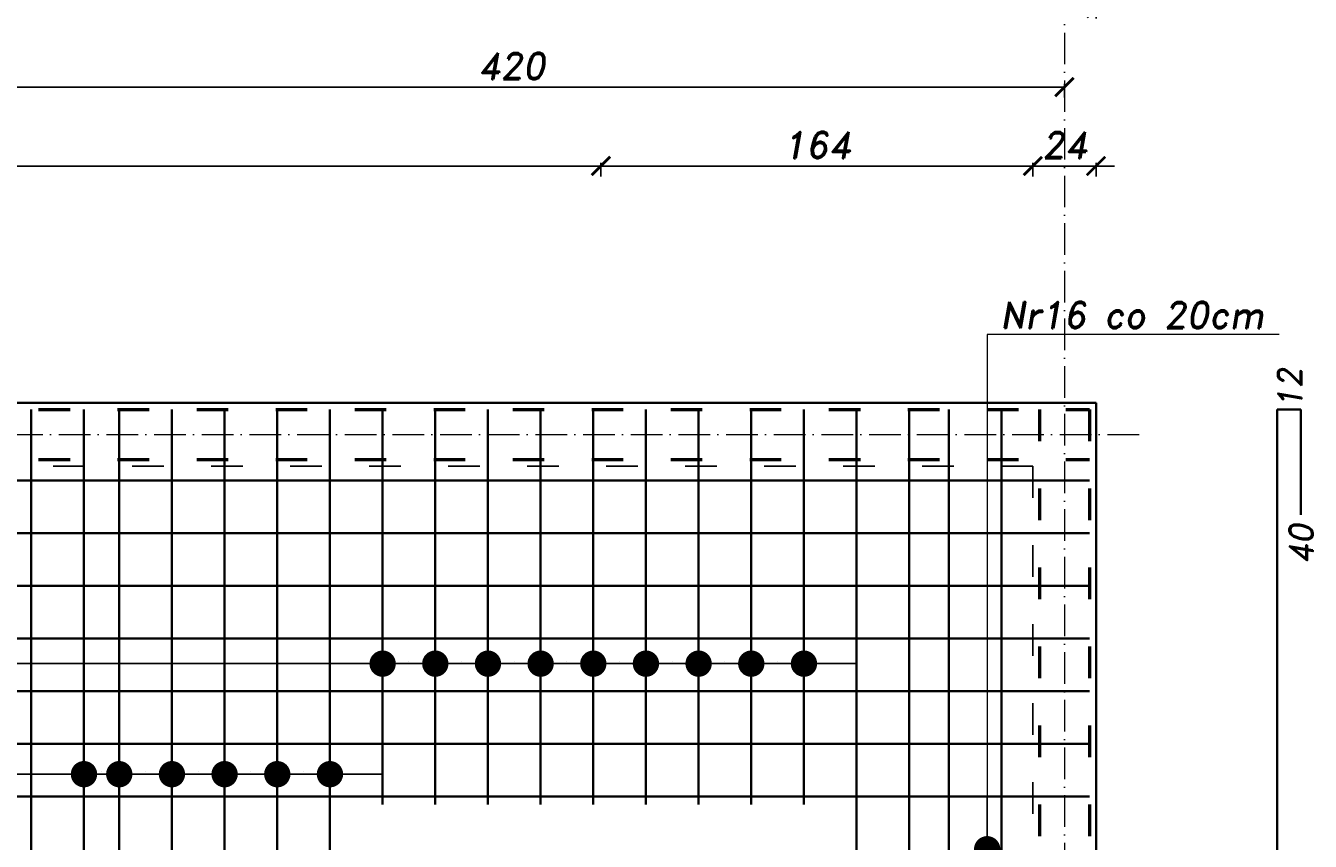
# Model space of a CAD drawing. Header units: millimetres. Extents: x 300938 to 312016, y 11971 to 20881.
# Tile 200 of 239: x 310354 to 310842, y 17345 to 17655. Entities that reach past the tile are written whole.
import ezdxf

# ---------------------------------------------------------------- set-up
doc = ezdxf.new("R2010")
doc.units = ezdxf.units.MM
doc.linetypes.add('ACAD_ISO03W100', pattern=[30, 12, -18])
doc.linetypes.add('ACAD_ISO10W100', pattern=[18, 12, -3, 0, -3])
for name, color, linetype, lineweight in [('konstrukcja', 3, 'Continuous', 35), ('konstrukcja wymiary', 1, 'Continuous', 13), ('opisy', 2, 'Continuous', 18), ('osie', 5, 'ACAD_ISO10W100', 13), ('zbrojenie', 4, 'Continuous', 50), ('zbrojenie płyty', 141, 'Continuous', 35)]:
    doc.layers.add(name, color=color, linetype=linetype, lineweight=lineweight)
doc.layers.add('przerywane', color=6, linetype='ACAD_ISO03W100')
doc.styles.add('KONSTRUKCJA', font='romand.shx', dxfattribs={"oblique": 10})
doc.styles.get("Standard").update_dxf_attribs({"font": 'romand.shx', "oblique": 10})
doc.dimstyles.new('150', dxfattribs={"dimtxt": 10, "dimasz": 7, "dimexe": 1.25, "dimexo": 0.625, "dimgap": 3, "dimtad": 1, "dimdec": 0, "dimrnd": 0.5, "dimtxsty": 'KONSTRUKCJA', "dimblk": 'ARCHTICK', "dimcen": 2.5, "dimadec": 0, "dimazin": 0, "dimtfac": 1, "dimtdec": 0, "dimtix": 1, "dimtmove": 0, "dimatfit": 3, "dimfxl": 4, "dimfxlon": 1, "dimarcsym": 0})
doc.dimstyles.new('kropki', dxfattribs={"dimtxt": 0.001, "dimasz": 10, "dimexe": 1.25, "dimexo": 0.625, "dimgap": 1, "dimtad": 1, "dimtxsty": 'Standard', "dimblk": 'DOT', "dimcen": 2.5, "dimadec": 0, "dimazin": 0, "dimtfac": 1, "dimtmove": 0, "dimatfit": 3, "dimfxl": 1, "dimfxlon": 1, "dimarcsym": 0})

# ---------------------------------------------------------------- blocks, each defined once
blk = doc.blocks.new('_ArchTick')
at = {"color": 0, "linetype": 'ByBlock', "lineweight": 13, "const_width": 0.15}
blk.add_lwpolyline([(-0.5, -0.5), (0.5, 0.5)], dxfattribs=at)
blk = doc.blocks.new('*D1312')
at = {"layer": 'Defpoints', "color": 0, "transparency": 16777216}
for p in [(310572.63, 17601.22), (309884.63, 16740.22), (310572.63, 16613.22)]:
    blk.add_point(p, dxfattribs=at)
at = {"layer": 'konstrukcja wymiary', "color": 0, "lineweight": -2, "transparency": 16777216}
for p, q in [((309884.63, 17597.22), (309884.63, 17602.47)), ((309884.63, 17601.22), (310572.63, 17601.22)), ((310572.63, 17597.22), (310572.63, 17602.47))]:
    blk.add_line(p, q, dxfattribs=at)
at = {"layer": 'konstrukcja wymiary', "color": 0, "lineweight": -2, "transparency": 16777216, "xscale": 7, "yscale": 7, "zscale": 7, "rotation": 180}
blk.add_blockref('_ArchTick', (309884.63, 17601.22), dxfattribs=at)
at = {"layer": 'konstrukcja wymiary', "color": 0, "lineweight": -2, "transparency": 16777216, "xscale": 7, "yscale": 7, "zscale": 7}
blk.add_blockref('_ArchTick', (310572.63, 17601.22), dxfattribs=at)
at = {"layer": 'konstrukcja wymiary', "color": 0, "transparency": 16777216, "insert": (310228.63, 17609.22), "char_height": 10, "attachment_point": 5, "style": 'KONSTRUKCJA'}
blk.add_mtext('688', dxfattribs=at)
blk = doc.blocks.new('*D1313')
at = {"layer": 'Defpoints', "color": 0, "transparency": 16777216}
for p in [(310736.63, 17601.22), (310572.63, 16613.22), (310736.63, 16613.22)]:
    blk.add_point(p, dxfattribs=at)
at = {"layer": 'konstrukcja wymiary', "color": 0, "lineweight": -2, "transparency": 16777216}
for p, q in [((310572.63, 17597.22), (310572.63, 17602.47)), ((310572.63, 17601.22), (310736.63, 17601.22)), ((310736.63, 17597.22), (310736.63, 17602.47))]:
    blk.add_line(p, q, dxfattribs=at)
at = {"layer": 'konstrukcja wymiary', "color": 0, "lineweight": -2, "transparency": 16777216, "xscale": 7, "yscale": 7, "zscale": 7, "rotation": 180}
blk.add_blockref('_ArchTick', (310572.63, 17601.22), dxfattribs=at)
at = {"layer": 'konstrukcja wymiary', "color": 0, "lineweight": -2, "transparency": 16777216, "xscale": 7, "yscale": 7, "zscale": 7}
blk.add_blockref('_ArchTick', (310736.63, 17601.22), dxfattribs=at)
at = {"layer": 'konstrukcja wymiary', "color": 0, "transparency": 16777216, "insert": (310654.63, 17609.22), "char_height": 10, "attachment_point": 5, "style": 'KONSTRUKCJA'}
blk.add_mtext('164', dxfattribs=at)
blk = doc.blocks.new('*D1314')
at = {"layer": 'Defpoints', "color": 0, "transparency": 16777216}
for p in [(310760.63, 17601.22), (310760.63, 17511.22), (310736.63, 16613.22)]:
    blk.add_point(p, dxfattribs=at)
at = {"layer": 'konstrukcja wymiary', "color": 0, "lineweight": -2, "transparency": 16777216}
for p, q in [((310736.63, 17601.22), (310729.63, 17601.22)), ((310736.63, 17597.22), (310736.63, 17602.47)), ((310736.63, 17601.22), (310760.63, 17601.22)), ((310760.63, 17597.22), (310760.63, 17602.47)), ((310760.63, 17601.22), (310767.63, 17601.22))]:
    blk.add_line(p, q, dxfattribs=at)
at = {"layer": 'konstrukcja wymiary', "color": 0, "lineweight": -2, "transparency": 16777216, "xscale": 7, "yscale": 7, "zscale": 7}
blk.add_blockref('_ArchTick', (310736.63, 17601.22), dxfattribs=at)
at = {"layer": 'konstrukcja wymiary', "color": 0, "lineweight": -2, "transparency": 16777216, "xscale": 7, "yscale": 7, "zscale": 7, "rotation": 180}
blk.add_blockref('_ArchTick', (310760.63, 17601.22), dxfattribs=at)
at = {"layer": 'konstrukcja wymiary', "color": 0, "transparency": 16777216, "insert": (310748.63, 17609.22), "char_height": 10, "attachment_point": 5, "style": 'KONSTRUKCJA'}
blk.add_mtext('24', dxfattribs=at)
blk = doc.blocks.new('*D1315')
at = {"layer": 'Defpoints', "color": 0, "transparency": 16777216}
for p in [(310328.63, 17631.22), (310328.63, 17511.22), (310748.63, 17511.22)]:
    blk.add_point(p, dxfattribs=at)
at = {"layer": 'konstrukcja wymiary', "color": 0, "lineweight": -2, "transparency": 16777216}
for p, q in [((310328.63, 17627.22), (310328.63, 17632.47)), ((310748.63, 17631.22), (310328.63, 17631.22)), ((310748.63, 17627.22), (310748.63, 17632.47))]:
    blk.add_line(p, q, dxfattribs=at)
at = {"layer": 'konstrukcja wymiary', "color": 0, "lineweight": -2, "transparency": 16777216, "xscale": 7, "yscale": 7, "zscale": 7, "rotation": 180}
blk.add_blockref('_ArchTick', (310328.63, 17631.22), dxfattribs=at)
at = {"layer": 'konstrukcja wymiary', "color": 0, "lineweight": -2, "transparency": 16777216, "xscale": 7, "yscale": 7, "zscale": 7}
blk.add_blockref('_ArchTick', (310748.63, 17631.22), dxfattribs=at)
at = {"layer": 'konstrukcja wymiary', "color": 0, "transparency": 16777216, "insert": (310538.63, 17639.22), "char_height": 10, "attachment_point": 5, "style": 'KONSTRUKCJA'}
blk.add_mtext('420', dxfattribs=at)
blk = doc.blocks.new('*D1321')
at = {"layer": 'Defpoints', "color": 0, "transparency": 16777216}
for p in [(310760.63, 17661.22), (308976.63, 17511.22), (310760.63, 17511.22)]:
    blk.add_point(p, dxfattribs=at)
at = {"layer": 'konstrukcja wymiary', "color": 0, "lineweight": -2, "transparency": 16777216}
for p, q in [((308976.63, 17657.22), (308976.63, 17662.47)), ((308976.63, 17661.22), (310760.63, 17661.22)), ((310760.63, 17657.22), (310760.63, 17662.47))]:
    blk.add_line(p, q, dxfattribs=at)
at = {"layer": 'konstrukcja wymiary', "color": 0, "lineweight": -2, "transparency": 16777216, "xscale": 7, "yscale": 7, "zscale": 7, "rotation": 180}
blk.add_blockref('_ArchTick', (308976.63, 17661.22), dxfattribs=at)
at = {"layer": 'konstrukcja wymiary', "color": 0, "lineweight": -2, "transparency": 16777216, "xscale": 7, "yscale": 7, "zscale": 7}
blk.add_blockref('_ArchTick', (310760.63, 17661.22), dxfattribs=at)
at = {"layer": 'konstrukcja wymiary', "color": 0, "transparency": 16777216, "insert": (309868.63, 17669.22), "char_height": 10, "attachment_point": 5, "style": 'KONSTRUKCJA'}
blk.add_mtext('1784', dxfattribs=at)
blk = doc.blocks.new('_Dot')
at = {"color": 0, "linetype": 'ByBlock', "lineweight": -2}
blk.add_line((-0.5, 0), (-1, 0), dxfattribs=at)
at = {"color": 0, "linetype": 'ByBlock', "const_width": 0.5}
blk.add_lwpolyline([(-0.25, 0, 1), (0.25, 0, 1)], format="xyb", close=True, dxfattribs=at)
blk = doc.blocks.new('*D1772')
at = {"layer": 'Defpoints', "color": 0, "transparency": 16777216}
for p in [(310704.71, 17341.72), (310704.71, 17321.72), (310719.29, 17321.72)]:
    blk.add_point(p, dxfattribs=at)
at = {"layer": 'konstrukcja wymiary', "color": 0, "lineweight": -2, "transparency": 16777216}
for p, q in [((310719.29, 17351.72), (310719.29, 17361.72)), ((310718.29, 17341.72), (310720.54, 17341.72)), ((310719.29, 17341.72), (310719.29, 17321.72)), ((310718.29, 17321.72), (310720.54, 17321.72)), ((310719.29, 17311.72), (310719.29, 17301.72))]:
    blk.add_line(p, q, dxfattribs=at)
at = {"layer": 'konstrukcja wymiary', "color": 0, "lineweight": -2, "transparency": 16777216, "xscale": 10, "yscale": 10, "zscale": 10}
for p, rotation in [((310719.29, 17341.72), 270), ((310719.29, 17321.72), 90)]:
    blk.add_blockref('_Dot', p, dxfattribs=dict(at, rotation=rotation))
at = {"layer": 'konstrukcja wymiary', "color": 0, "transparency": 16777216, "insert": (310718.29, 17331.72), "char_height": 0.001, "attachment_point": 5, "rotation": 90}
blk.add_mtext('20', dxfattribs=at)
blk = doc.blocks.new('*D1931')
at = {"layer": 'Defpoints', "color": 0, "transparency": 16777216}
for p in [(310376.34, 17401.72), (309360.92, 17379.72), (310376.34, 17370.23)]:
    blk.add_point(p, dxfattribs=at)
at = {"layer": 'konstrukcja wymiary', "color": 0, "lineweight": -2, "transparency": 16777216}
for p, q in [((309360.92, 17371.23), (309360.92, 17368.98)), ((309370.92, 17370.23), (310366.34, 17370.23)), ((310376.34, 17371.23), (310376.34, 17368.98))]:
    blk.add_line(p, q, dxfattribs=at)
at = {"layer": 'konstrukcja wymiary', "color": 0, "lineweight": -2, "transparency": 16777216, "xscale": 10, "yscale": 10, "zscale": 10, "rotation": 180}
blk.add_blockref('_Dot', (309360.92, 17370.23), dxfattribs=at)
at = {"layer": 'konstrukcja wymiary', "color": 0, "lineweight": -2, "transparency": 16777216, "xscale": 10, "yscale": 10, "zscale": 10}
blk.add_blockref('_Dot', (310376.34, 17370.23), dxfattribs=at)
at = {"layer": 'konstrukcja wymiary', "color": 0, "transparency": 16777216, "insert": (309868.63, 17371.23), "char_height": 0.001, "attachment_point": 5}
blk.add_mtext('1015,43', dxfattribs=at)
blk = doc.blocks.new('*D1932')
at = {"layer": 'Defpoints', "color": 0, "transparency": 16777216}
for p in [(310376.34, 17401.72), (310389.74, 17401.72), (310389.74, 17370.23)]:
    blk.add_point(p, dxfattribs=at)
at = {"layer": 'konstrukcja wymiary', "color": 0, "lineweight": -2, "transparency": 16777216}
for p, q in [((310366.34, 17370.23), (310356.34, 17370.23)), ((310376.34, 17371.23), (310376.34, 17368.98)), ((310376.34, 17370.23), (310389.74, 17370.23)), ((310389.74, 17371.23), (310389.74, 17368.98)), ((310399.74, 17370.23), (310409.74, 17370.23))]:
    blk.add_line(p, q, dxfattribs=at)
at = {"layer": 'konstrukcja wymiary', "color": 0, "lineweight": -2, "transparency": 16777216, "xscale": 10, "yscale": 10, "zscale": 10}
blk.add_blockref('_Dot', (310376.34, 17370.23), dxfattribs=at)
at = {"layer": 'konstrukcja wymiary', "color": 0, "lineweight": -2, "transparency": 16777216, "xscale": 10, "yscale": 10, "zscale": 10, "rotation": 180}
blk.add_blockref('_Dot', (310389.74, 17370.23), dxfattribs=at)
at = {"layer": 'konstrukcja wymiary', "color": 0, "transparency": 16777216, "insert": (310383.04, 17371.23), "char_height": 0.001, "attachment_point": 5}
blk.add_mtext('13,4', dxfattribs=at)
blk = doc.blocks.new('*D1933')
at = {"layer": 'Defpoints', "color": 0, "transparency": 16777216}
for p in [(310389.74, 17401.72), (310409.74, 17401.72), (310409.74, 17370.23)]:
    blk.add_point(p, dxfattribs=at)
at = {"layer": 'konstrukcja wymiary', "color": 0, "lineweight": -2, "transparency": 16777216}
for p, q in [((310379.74, 17370.23), (310369.74, 17370.23)), ((310389.74, 17371.23), (310389.74, 17368.98)), ((310389.74, 17370.23), (310409.74, 17370.23)), ((310409.74, 17371.23), (310409.74, 17368.98)), ((310419.74, 17370.23), (310429.74, 17370.23))]:
    blk.add_line(p, q, dxfattribs=at)
at = {"layer": 'konstrukcja wymiary', "color": 0, "lineweight": -2, "transparency": 16777216, "xscale": 10, "yscale": 10, "zscale": 10}
blk.add_blockref('_Dot', (310389.74, 17370.23), dxfattribs=at)
at = {"layer": 'konstrukcja wymiary', "color": 0, "lineweight": -2, "transparency": 16777216, "xscale": 10, "yscale": 10, "zscale": 10, "rotation": 180}
blk.add_blockref('_Dot', (310409.74, 17370.23), dxfattribs=at)
at = {"layer": 'konstrukcja wymiary', "color": 0, "transparency": 16777216, "insert": (310399.74, 17371.23), "char_height": 0.001, "attachment_point": 5}
blk.add_mtext('20', dxfattribs=at)
blk = doc.blocks.new('*D1934')
at = {"layer": 'Defpoints', "color": 0, "transparency": 16777216}
for p in [(310409.74, 17401.72), (310429.74, 17401.72), (310429.74, 17370.23)]:
    blk.add_point(p, dxfattribs=at)
at = {"layer": 'konstrukcja wymiary', "color": 0, "lineweight": -2, "transparency": 16777216}
for p, q in [((310399.74, 17370.23), (310389.74, 17370.23)), ((310409.74, 17371.23), (310409.74, 17368.98)), ((310409.74, 17370.23), (310429.74, 17370.23)), ((310429.74, 17371.23), (310429.74, 17368.98)), ((310439.74, 17370.23), (310449.74, 17370.23))]:
    blk.add_line(p, q, dxfattribs=at)
at = {"layer": 'konstrukcja wymiary', "color": 0, "lineweight": -2, "transparency": 16777216, "xscale": 10, "yscale": 10, "zscale": 10}
blk.add_blockref('_Dot', (310409.74, 17370.23), dxfattribs=at)
at = {"layer": 'konstrukcja wymiary', "color": 0, "lineweight": -2, "transparency": 16777216, "xscale": 10, "yscale": 10, "zscale": 10, "rotation": 180}
blk.add_blockref('_Dot', (310429.74, 17370.23), dxfattribs=at)
at = {"layer": 'konstrukcja wymiary', "color": 0, "transparency": 16777216, "insert": (310419.74, 17371.23), "char_height": 0.001, "attachment_point": 5}
blk.add_mtext('20', dxfattribs=at)
blk = doc.blocks.new('*D1935')
at = {"layer": 'Defpoints', "color": 0, "transparency": 16777216}
for p in [(310429.74, 17401.72), (310449.74, 17401.72), (310449.74, 17370.23)]:
    blk.add_point(p, dxfattribs=at)
at = {"layer": 'konstrukcja wymiary', "color": 0, "lineweight": -2, "transparency": 16777216}
for p, q in [((310419.74, 17370.23), (310409.74, 17370.23)), ((310429.74, 17371.23), (310429.74, 17368.98)), ((310429.74, 17370.23), (310449.74, 17370.23)), ((310449.74, 17371.23), (310449.74, 17368.98)), ((310459.74, 17370.23), (310469.74, 17370.23))]:
    blk.add_line(p, q, dxfattribs=at)
at = {"layer": 'konstrukcja wymiary', "color": 0, "lineweight": -2, "transparency": 16777216, "xscale": 10, "yscale": 10, "zscale": 10}
blk.add_blockref('_Dot', (310429.74, 17370.23), dxfattribs=at)
at = {"layer": 'konstrukcja wymiary', "color": 0, "lineweight": -2, "transparency": 16777216, "xscale": 10, "yscale": 10, "zscale": 10, "rotation": 180}
blk.add_blockref('_Dot', (310449.74, 17370.23), dxfattribs=at)
at = {"layer": 'konstrukcja wymiary', "color": 0, "transparency": 16777216, "insert": (310439.74, 17371.23), "char_height": 0.001, "attachment_point": 5}
blk.add_mtext('20', dxfattribs=at)
blk = doc.blocks.new('*D1936')
at = {"layer": 'Defpoints', "color": 0, "transparency": 16777216}
for p in [(310449.74, 17401.72), (310469.74, 17401.72), (310469.74, 17370.23)]:
    blk.add_point(p, dxfattribs=at)
at = {"layer": 'konstrukcja wymiary', "color": 0, "lineweight": -2, "transparency": 16777216}
for p, q in [((310439.74, 17370.23), (310429.74, 17370.23)), ((310449.74, 17371.23), (310449.74, 17368.98)), ((310449.74, 17370.23), (310469.74, 17370.23)), ((310469.74, 17371.23), (310469.74, 17368.98)), ((310479.74, 17370.23), (310489.74, 17370.23))]:
    blk.add_line(p, q, dxfattribs=at)
at = {"layer": 'konstrukcja wymiary', "color": 0, "lineweight": -2, "transparency": 16777216, "xscale": 10, "yscale": 10, "zscale": 10}
blk.add_blockref('_Dot', (310449.74, 17370.23), dxfattribs=at)
at = {"layer": 'konstrukcja wymiary', "color": 0, "lineweight": -2, "transparency": 16777216, "xscale": 10, "yscale": 10, "zscale": 10, "rotation": 180}
blk.add_blockref('_Dot', (310469.74, 17370.23), dxfattribs=at)
at = {"layer": 'konstrukcja wymiary', "color": 0, "transparency": 16777216, "insert": (310459.74, 17371.23), "char_height": 0.001, "attachment_point": 5}
blk.add_mtext('20', dxfattribs=at)
blk = doc.blocks.new('*D2077')
at = {"layer": 'Defpoints', "color": 0, "transparency": 16777216}
for p in [(310489.74, 17412.21), (309865.19, 17399.72), (310489.74, 17401.72)]:
    blk.add_point(p, dxfattribs=at)
at = {"layer": 'konstrukcja wymiary', "color": 0, "lineweight": -2, "transparency": 16777216}
for p, q in [((309865.19, 17411.21), (309865.19, 17413.46)), ((309875.19, 17412.21), (310479.74, 17412.21)), ((310489.74, 17411.21), (310489.74, 17413.46))]:
    blk.add_line(p, q, dxfattribs=at)
at = {"layer": 'konstrukcja wymiary', "color": 0, "lineweight": -2, "transparency": 16777216, "xscale": 10, "yscale": 10, "zscale": 10, "rotation": 180}
blk.add_blockref('_Dot', (309865.19, 17412.21), dxfattribs=at)
at = {"layer": 'konstrukcja wymiary', "color": 0, "lineweight": -2, "transparency": 16777216, "xscale": 10, "yscale": 10, "zscale": 10}
blk.add_blockref('_Dot', (310489.74, 17412.21), dxfattribs=at)
at = {"layer": 'konstrukcja wymiary', "color": 0, "transparency": 16777216, "insert": (310177.47, 17413.21), "char_height": 0.001, "attachment_point": 5}
blk.add_mtext('624,56', dxfattribs=at)
blk = doc.blocks.new('*D2078')
at = {"layer": 'Defpoints', "color": 0, "transparency": 16777216}
for p in [(310509.74, 17412.21), (310489.74, 17401.72), (310509.74, 17401.72)]:
    blk.add_point(p, dxfattribs=at)
at = {"layer": 'konstrukcja wymiary', "color": 0, "lineweight": -2, "transparency": 16777216}
for p, q in [((310479.74, 17412.21), (310469.74, 17412.21)), ((310489.74, 17411.21), (310489.74, 17413.46)), ((310489.74, 17412.21), (310509.74, 17412.21)), ((310509.74, 17411.21), (310509.74, 17413.46)), ((310519.74, 17412.21), (310529.74, 17412.21))]:
    blk.add_line(p, q, dxfattribs=at)
at = {"layer": 'konstrukcja wymiary', "color": 0, "lineweight": -2, "transparency": 16777216, "xscale": 10, "yscale": 10, "zscale": 10}
blk.add_blockref('_Dot', (310489.74, 17412.21), dxfattribs=at)
at = {"layer": 'konstrukcja wymiary', "color": 0, "lineweight": -2, "transparency": 16777216, "xscale": 10, "yscale": 10, "zscale": 10, "rotation": 180}
blk.add_blockref('_Dot', (310509.74, 17412.21), dxfattribs=at)
at = {"layer": 'konstrukcja wymiary', "color": 0, "transparency": 16777216, "insert": (310499.74, 17413.21), "char_height": 0.001, "attachment_point": 5}
blk.add_mtext('20', dxfattribs=at)
blk = doc.blocks.new('*D2079')
at = {"layer": 'Defpoints', "color": 0, "transparency": 16777216}
for p in [(310529.74, 17412.21), (310509.74, 17401.72), (310529.74, 17401.72)]:
    blk.add_point(p, dxfattribs=at)
at = {"layer": 'konstrukcja wymiary', "color": 0, "lineweight": -2, "transparency": 16777216}
for p, q in [((310499.74, 17412.21), (310489.74, 17412.21)), ((310509.74, 17411.21), (310509.74, 17413.46)), ((310509.74, 17412.21), (310529.74, 17412.21)), ((310529.74, 17411.21), (310529.74, 17413.46)), ((310539.74, 17412.21), (310549.74, 17412.21))]:
    blk.add_line(p, q, dxfattribs=at)
at = {"layer": 'konstrukcja wymiary', "color": 0, "lineweight": -2, "transparency": 16777216, "xscale": 10, "yscale": 10, "zscale": 10}
blk.add_blockref('_Dot', (310509.74, 17412.21), dxfattribs=at)
at = {"layer": 'konstrukcja wymiary', "color": 0, "lineweight": -2, "transparency": 16777216, "xscale": 10, "yscale": 10, "zscale": 10, "rotation": 180}
blk.add_blockref('_Dot', (310529.74, 17412.21), dxfattribs=at)
at = {"layer": 'konstrukcja wymiary', "color": 0, "transparency": 16777216, "insert": (310519.74, 17413.21), "char_height": 0.001, "attachment_point": 5}
blk.add_mtext('20', dxfattribs=at)
blk = doc.blocks.new('*D2080')
at = {"layer": 'Defpoints', "color": 0, "transparency": 16777216}
for p in [(310549.74, 17412.21), (310529.74, 17401.72), (310549.74, 17401.72)]:
    blk.add_point(p, dxfattribs=at)
at = {"layer": 'konstrukcja wymiary', "color": 0, "lineweight": -2, "transparency": 16777216}
for p, q in [((310519.74, 17412.21), (310509.74, 17412.21)), ((310529.74, 17411.21), (310529.74, 17413.46)), ((310529.74, 17412.21), (310549.74, 17412.21)), ((310549.74, 17411.21), (310549.74, 17413.46)), ((310559.74, 17412.21), (310569.74, 17412.21))]:
    blk.add_line(p, q, dxfattribs=at)
at = {"layer": 'konstrukcja wymiary', "color": 0, "lineweight": -2, "transparency": 16777216, "xscale": 10, "yscale": 10, "zscale": 10}
blk.add_blockref('_Dot', (310529.74, 17412.21), dxfattribs=at)
at = {"layer": 'konstrukcja wymiary', "color": 0, "lineweight": -2, "transparency": 16777216, "xscale": 10, "yscale": 10, "zscale": 10, "rotation": 180}
blk.add_blockref('_Dot', (310549.74, 17412.21), dxfattribs=at)
at = {"layer": 'konstrukcja wymiary', "color": 0, "transparency": 16777216, "insert": (310539.74, 17413.21), "char_height": 0.001, "attachment_point": 5}
blk.add_mtext('20', dxfattribs=at)
blk = doc.blocks.new('*D2081')
at = {"layer": 'Defpoints', "color": 0, "transparency": 16777216}
for p in [(310569.74, 17412.21), (310549.74, 17401.72), (310569.74, 17401.72)]:
    blk.add_point(p, dxfattribs=at)
at = {"layer": 'konstrukcja wymiary', "color": 0, "lineweight": -2, "transparency": 16777216}
for p, q in [((310539.74, 17412.21), (310529.74, 17412.21)), ((310549.74, 17411.21), (310549.74, 17413.46)), ((310549.74, 17412.21), (310569.74, 17412.21)), ((310569.74, 17411.21), (310569.74, 17413.46)), ((310579.74, 17412.21), (310589.74, 17412.21))]:
    blk.add_line(p, q, dxfattribs=at)
at = {"layer": 'konstrukcja wymiary', "color": 0, "lineweight": -2, "transparency": 16777216, "xscale": 10, "yscale": 10, "zscale": 10}
blk.add_blockref('_Dot', (310549.74, 17412.21), dxfattribs=at)
at = {"layer": 'konstrukcja wymiary', "color": 0, "lineweight": -2, "transparency": 16777216, "xscale": 10, "yscale": 10, "zscale": 10, "rotation": 180}
blk.add_blockref('_Dot', (310569.74, 17412.21), dxfattribs=at)
at = {"layer": 'konstrukcja wymiary', "color": 0, "transparency": 16777216, "insert": (310559.74, 17413.21), "char_height": 0.001, "attachment_point": 5}
blk.add_mtext('20', dxfattribs=at)
blk = doc.blocks.new('*D2082')
at = {"layer": 'Defpoints', "color": 0, "transparency": 16777216}
for p in [(310589.72, 17412.21), (310569.74, 17401.72), (310589.72, 17401.72)]:
    blk.add_point(p, dxfattribs=at)
at = {"layer": 'konstrukcja wymiary', "color": 0, "lineweight": -2, "transparency": 16777216}
for p, q in [((310559.74, 17412.21), (310549.74, 17412.21)), ((310569.74, 17411.21), (310569.74, 17413.46)), ((310569.74, 17412.21), (310589.72, 17412.21)), ((310589.72, 17411.21), (310589.72, 17413.46)), ((310599.72, 17412.21), (310609.72, 17412.21))]:
    blk.add_line(p, q, dxfattribs=at)
at = {"layer": 'konstrukcja wymiary', "color": 0, "lineweight": -2, "transparency": 16777216, "xscale": 10, "yscale": 10, "zscale": 10}
blk.add_blockref('_Dot', (310569.74, 17412.21), dxfattribs=at)
at = {"layer": 'konstrukcja wymiary', "color": 0, "lineweight": -2, "transparency": 16777216, "xscale": 10, "yscale": 10, "zscale": 10, "rotation": 180}
blk.add_blockref('_Dot', (310589.72, 17412.21), dxfattribs=at)
at = {"layer": 'konstrukcja wymiary', "color": 0, "transparency": 16777216, "insert": (310579.73, 17413.21), "char_height": 0.001, "attachment_point": 5}
blk.add_mtext('19,97', dxfattribs=at)
blk = doc.blocks.new('*D2083')
at = {"layer": 'Defpoints', "color": 0, "transparency": 16777216}
for p in [(310609.72, 17412.21), (310589.72, 17401.72), (310609.72, 17401.72)]:
    blk.add_point(p, dxfattribs=at)
at = {"layer": 'konstrukcja wymiary', "color": 0, "lineweight": -2, "transparency": 16777216}
for p, q in [((310579.72, 17412.21), (310569.72, 17412.21)), ((310589.72, 17411.21), (310589.72, 17413.46)), ((310589.72, 17412.21), (310609.72, 17412.21)), ((310609.72, 17411.21), (310609.72, 17413.46)), ((310619.72, 17412.21), (310629.72, 17412.21))]:
    blk.add_line(p, q, dxfattribs=at)
at = {"layer": 'konstrukcja wymiary', "color": 0, "lineweight": -2, "transparency": 16777216, "xscale": 10, "yscale": 10, "zscale": 10}
blk.add_blockref('_Dot', (310589.72, 17412.21), dxfattribs=at)
at = {"layer": 'konstrukcja wymiary', "color": 0, "lineweight": -2, "transparency": 16777216, "xscale": 10, "yscale": 10, "zscale": 10, "rotation": 180}
blk.add_blockref('_Dot', (310609.72, 17412.21), dxfattribs=at)
at = {"layer": 'konstrukcja wymiary', "color": 0, "transparency": 16777216, "insert": (310599.72, 17413.21), "char_height": 0.001, "attachment_point": 5}
blk.add_mtext('20', dxfattribs=at)
blk = doc.blocks.new('*D2084')
at = {"layer": 'Defpoints', "color": 0, "transparency": 16777216}
for p in [(310629.72, 17412.21), (310609.72, 17401.72), (310629.72, 17401.72)]:
    blk.add_point(p, dxfattribs=at)
at = {"layer": 'konstrukcja wymiary', "color": 0, "lineweight": -2, "transparency": 16777216}
for p, q in [((310599.72, 17412.21), (310589.72, 17412.21)), ((310609.72, 17411.21), (310609.72, 17413.46)), ((310609.72, 17412.21), (310629.72, 17412.21)), ((310629.72, 17411.21), (310629.72, 17413.46)), ((310639.72, 17412.21), (310649.72, 17412.21))]:
    blk.add_line(p, q, dxfattribs=at)
at = {"layer": 'konstrukcja wymiary', "color": 0, "lineweight": -2, "transparency": 16777216, "xscale": 10, "yscale": 10, "zscale": 10}
blk.add_blockref('_Dot', (310609.72, 17412.21), dxfattribs=at)
at = {"layer": 'konstrukcja wymiary', "color": 0, "lineweight": -2, "transparency": 16777216, "xscale": 10, "yscale": 10, "zscale": 10, "rotation": 180}
blk.add_blockref('_Dot', (310629.72, 17412.21), dxfattribs=at)
at = {"layer": 'konstrukcja wymiary', "color": 0, "transparency": 16777216, "insert": (310619.72, 17413.21), "char_height": 0.001, "attachment_point": 5}
blk.add_mtext('20', dxfattribs=at)
blk = doc.blocks.new('*D2085')
at = {"layer": 'Defpoints', "color": 0, "transparency": 16777216}
for p in [(310649.72, 17412.21), (310629.72, 17401.72), (310649.72, 17401.72)]:
    blk.add_point(p, dxfattribs=at)
at = {"layer": 'konstrukcja wymiary', "color": 0, "lineweight": -2, "transparency": 16777216}
for p, q in [((310619.72, 17412.21), (310609.72, 17412.21)), ((310629.72, 17411.21), (310629.72, 17413.46)), ((310629.72, 17412.21), (310649.72, 17412.21)), ((310649.72, 17411.21), (310649.72, 17413.46)), ((310659.72, 17412.21), (310669.72, 17412.21))]:
    blk.add_line(p, q, dxfattribs=at)
at = {"layer": 'konstrukcja wymiary', "color": 0, "lineweight": -2, "transparency": 16777216, "xscale": 10, "yscale": 10, "zscale": 10}
blk.add_blockref('_Dot', (310629.72, 17412.21), dxfattribs=at)
at = {"layer": 'konstrukcja wymiary', "color": 0, "lineweight": -2, "transparency": 16777216, "xscale": 10, "yscale": 10, "zscale": 10, "rotation": 180}
blk.add_blockref('_Dot', (310649.72, 17412.21), dxfattribs=at)
at = {"layer": 'konstrukcja wymiary', "color": 0, "transparency": 16777216, "insert": (310639.72, 17413.21), "char_height": 0.001, "attachment_point": 5}
blk.add_mtext('20', dxfattribs=at)

msp = doc.modelspace()

# ---------------------------------------------------------------- linework, layer by layer
at = {"layer": 'konstrukcja'}
for p, q in [((310760.631, 17511.224), (308976.631, 17511.224)), ((310760.631, 16272.224), (310760.631, 17511.224))]:
    msp.add_line(p, q, dxfattribs=at)
at = {"layer": 'konstrukcja wymiary'}
for p, q in [((310830.19, 17537.211), (310719.293, 17537.211)), ((310719.293, 17537.211), (310719.293, 17347.224))]:
    msp.add_line(p, q, dxfattribs=at)
at = {"layer": 'osie'}
for p, q in [((310748.631, 17706.148), (310748.631, 16196.332)), ((308773.963, 17499.224), (310778.683, 17499.224))]:
    msp.add_line(p, q, dxfattribs=at)
at = {"layer": 'przerywane'}
for q in [(310340.631, 17487.224), (310736.631, 16931.224)]:
    msp.add_line((310736.631, 17487.224), q, dxfattribs=at)
at = {"layer": 'zbrojenie', "linetype": 'ACAD_ISO03W100'}
for p, q in [((308979.131, 17508.724), (310758.131, 17508.724)), ((310739.131, 17508.724), (310739.131, 16274.724)), ((310758.131, 17508.724), (310758.131, 16274.724)), ((308979.131, 17489.724), (310758.131, 17489.724))]:
    msp.add_line(p, q, dxfattribs=at)
at = {"layer": 'zbrojenie płyty'}
for p, q in [((310356.344, 17508.724), (310356.344, 16769.224)), ((310376.344, 17508.724), (310376.344, 16769.224)), ((310389.744, 17508.724), (310389.744, 16769.224)), ((310409.744, 17508.724), (310409.744, 16769.224)), ((310429.744, 17508.724), (310429.744, 16769.224)), ((310449.744, 17508.724), (310449.744, 16769.224)), ((310469.744, 17508.724), (310469.744, 16769.224)), ((310489.744, 17508.724), (310489.744, 17358.724)), ((310509.744, 17508.724), (310509.744, 17358.724)), ((310529.744, 17508.724), (310529.744, 17358.724)), ((310549.744, 17508.724), (310549.744, 17358.724)), ((310569.744, 17508.724), (310569.744, 17358.724)), ((310589.728, 17508.724), (310589.711, 17358.724)), ((310609.728, 17508.724), (310609.711, 17358.724)), ((310629.728, 17508.724), (310629.711, 17358.724)), ((310649.728, 17508.724), (310649.711, 17358.724)), ((310669.728, 17508.724), (310669.672, 17009.224)), ((310689.728, 17508.724), (310689.672, 17009.224)), ((310704.728, 17508.724), (310704.672, 17009.224)), ((310724.744, 17508.724), (310724.679, 17009.224)), ((310829.382, 17508.724), (310829.382, 17009.224)), ((310829.382, 17508.724), (310838.382, 17508.724)), ((310838.382, 17508.724), (310838.382, 17468.724)), ((310758.131, 17481.724), (309838.631, 17481.724)), ((310758.131, 17461.724), (309838.631, 17461.724)), ((310758.131, 17441.724), (309838.631, 17441.724)), ((310758.131, 17421.724), (309838.631, 17421.724)), ((310758.131, 17401.724), (309838.631, 17401.724)), ((310758.131, 17381.724), (309838.631, 17381.724)), ((310758.131, 17361.724), (309838.631, 17361.724))]:
    msp.add_line(p, q, dxfattribs=at)

# ---------------------------------------------------------------- texts
at = {"layer": 'opisy', "insert": (310774.339, 17544.657), "char_height": 10, "width": 231.49388, "attachment_point": 5}
msp.add_mtext('Nr16 co 20cm', dxfattribs=at)
at = {"layer": 'opisy', "char_height": 9, "width": 253.11941, "attachment_point": 5, "rotation": 90}
for s, insert in [('12', (310834.168, 17516.75)), ('40', (310838.497, 17457.579))]:
    msp.add_mtext(s, dxfattribs=dict(at, insert=insert))

# ---------------------------------------------------------------- dimensions: what is measured, and where the dimension line sits
at = {"layer": 'konstrukcja wymiary'}
for base, p1, p2, picture, middle in [((310760.631, 17661.224), (308976.631, 17511.224), (310760.631, 17511.224), '*D1321', (309868.631, 17669.224)), ((310328.631, 17631.224), (310748.631, 17511.224), (310328.631, 17511.224), '*D1315', (310538.631, 17639.224))]:
    dim = msp.add_linear_dim(base=base, p1=p1, p2=p2, dimstyle='150', dxfattribs=at)
    dim.commit()
    dim.dimension.update_dxf_attribs({"geometry": picture, "text_midpoint": middle})
for base, p1, p2, dimstyle, picture, middle in [((310572.631, 17601.224), (309884.631, 16740.224), (310572.631, 16613.224), '150', '*D1312', (310228.631, 17609.224)), ((310736.631, 17601.224), (310572.631, 16613.224), (310736.631, 16613.224), '150', '*D1313', (310654.631, 17609.224)), ((310760.631, 17601.224), (310736.631, 16613.224), (310760.631, 17511.224), '150', '*D1314', (310748.631, 17609.224)), ((310489.7443, 17412.2129), (309865.1889, 17399.7237), (310489.7443, 17401.7237), 'kropki', '*D2077', (310177.4666, 17413.2135)), ((310509.744, 17412.213), (310489.744, 17401.724), (310509.744, 17401.724), 'kropki', '*D2078', (310499.744, 17413.213)), ((310529.744, 17412.213), (310509.744, 17401.724), (310529.744, 17401.724), 'kropki', '*D2079', (310519.744, 17413.213)), ((310549.744, 17412.213), (310529.744, 17401.724), (310549.744, 17401.724), 'kropki', '*D2080', (310539.744, 17413.213)), ((310569.744, 17412.213), (310549.744, 17401.724), (310569.744, 17401.724), 'kropki', '*D2081', (310559.744, 17413.213)), ((310589.716, 17412.213), (310569.744, 17401.724), (310589.716, 17401.724), 'kropki', '*D2082', (310579.73, 17413.213)), ((310609.716, 17412.213), (310589.716, 17401.724), (310609.716, 17401.724), 'kropki', '*D2083', (310599.716, 17413.213)), ((310629.716, 17412.213), (310609.716, 17401.724), (310629.716, 17401.724), 'kropki', '*D2084', (310619.716, 17413.213)), ((310649.716, 17412.213), (310629.716, 17401.724), (310649.716, 17401.724), 'kropki', '*D2085', (310639.716, 17413.213)), ((310376.344, 17370.227), (309360.918, 17379.724), (310376.344, 17401.724), 'kropki', '*D1931', (309868.631, 17371.227)), ((310389.744, 17370.227), (310376.344, 17401.724), (310389.744, 17401.724), 'kropki', '*D1932', (310383.044, 17371.227)), ((310409.744, 17370.227), (310389.744, 17401.724), (310409.744, 17401.724), 'kropki', '*D1933', (310399.744, 17371.227)), ((310429.744, 17370.227), (310409.744, 17401.724), (310429.744, 17401.724), 'kropki', '*D1934', (310419.744, 17371.227)), ((310449.744, 17370.227), (310429.744, 17401.724), (310449.744, 17401.724), 'kropki', '*D1935', (310439.744, 17371.227)), ((310469.744, 17370.227), (310449.744, 17401.724), (310469.744, 17401.724), 'kropki', '*D1936', (310459.744, 17371.227))]:
    dim = msp.add_linear_dim(base=base, p1=p1, p2=p2, dimstyle=dimstyle, override={"dimtmove": 1}, dxfattribs=at)
    dim.commit()
    dim.dimension.update_dxf_attribs({"geometry": picture, "text_midpoint": middle})
dim = msp.add_linear_dim(base=(310719.293, 17321.724), p1=(310704.709, 17341.724), p2=(310704.707, 17321.724), angle=90, dimstyle='kropki', dxfattribs=at)
dim.commit()
dim.dimension.update_dxf_attribs({"geometry": '*D1772', "text_midpoint": (310718.293, 17331.724)})

doc.saveas('drawing.dxf')
